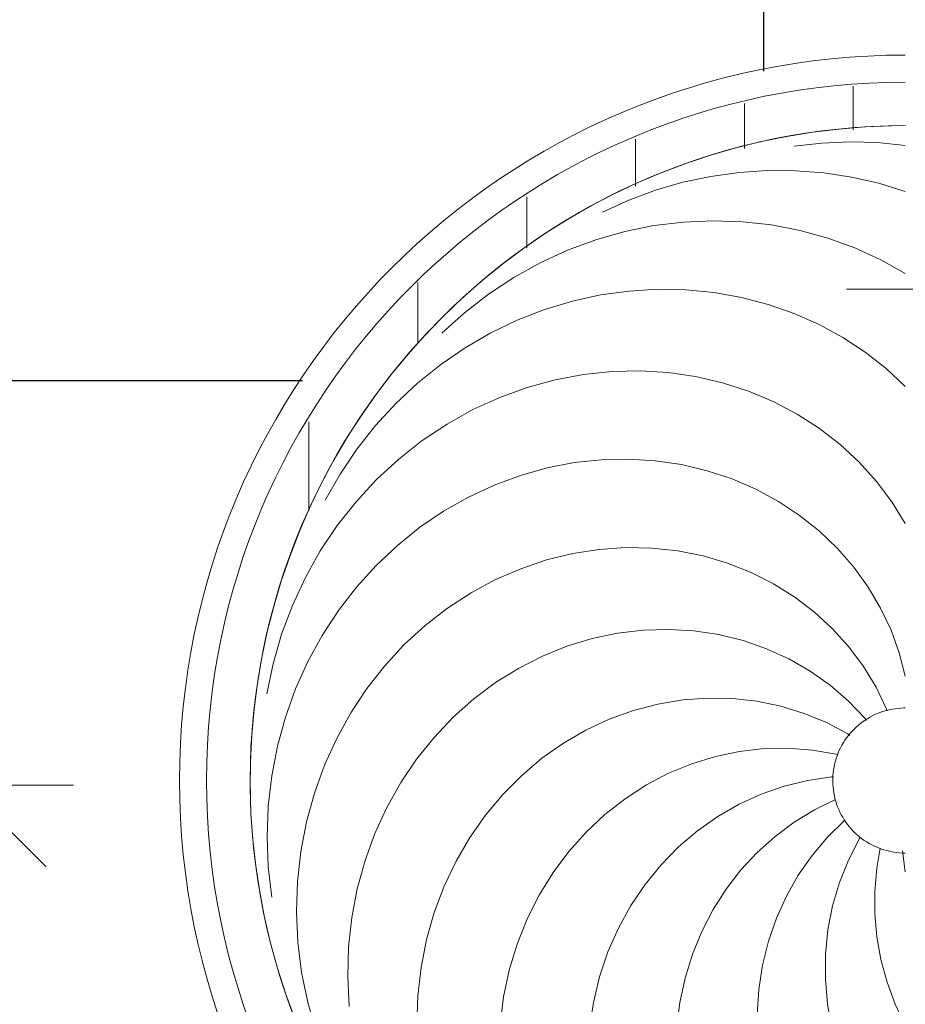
# Model space of a CAD drawing. Header units: metres. Extents: x -31 to 96, y -24 to 31.
# Tile 61 of 155: x -14.767 to -14.157, y 2.811 to 3.489. Entities that reach past the tile are written whole.
import ezdxf

# ---------------------------------------------------------------- set-up
doc = ezdxf.new("R2010")
doc.units = ezdxf.units.M
doc.linetypes.add('Oculta', pattern=[0.007144, 0.004763, -0.002381])
for name, color, linetype, lineweight in [('A-ANNO-DIMS', 211, 'Continuous', 9), ('A-ANNO-DIMS-75', 211, 'Continuous', 9), ('A-CLNG-PATT', 13, 'Continuous', 18), ('A-DETL-HDLN', 90, 'Oculta', 18), ('E-LITE-EQPM', 33, 'Continuous', 18)]:
    doc.layers.add(name, color=color, linetype=linetype, lineweight=lineweight)
doc.styles.add('Century Gothic_1', font='GOTHIC.TTF', dxfattribs={"height": 0.251495})
doc.dimstyles.new('_Cotas_detalhamento_3_5_mm_1', dxfattribs={"dimscale": 0.3048, "dimtxt": 0.2625, "dimasz": 0.369094, "dimexe": 0.246063, "dimexo": 0.738189, "dimgap": 0.369094, "dimtad": 1, "dimdec": 0, "dimlfac": 100, "dimzin": 0, "dimdsep": 46, "dimtxsty": 'Century Gothic_1', "dimblk1": 'OBLIQUE', "dimblk2": 'OBLIQUE', "dimsah": 1, "dimcen": 0.09, "dimdle": 0.246063, "dimazin": 0, "dimtfac": 1, "dimtdec": 4, "dimtix": 1, "dimtmove": 0, "dimatfit": 3, "dimfxl": 1, "dimtvp": 1, "dimtolj": 1, "dimtzin": 0, "dimarcsym": 2})
doc.dimstyles.new('_Cotas_detalhamento_3_5_mm_4', dxfattribs={"dimscale": 0.3048, "dimtxt": 0.2625, "dimasz": 0.369094, "dimexe": 0.246063, "dimexo": 0.738189, "dimgap": 0.369094, "dimtad": 1, "dimdec": 0, "dimlfac": 100, "dimzin": 0, "dimdsep": 46, "dimtxsty": 'Century Gothic_1', "dimblk1": 'OBLIQUE', "dimblk2": 'OBLIQUE', "dimsah": 1, "dimcen": 0.09, "dimdle": 0.246063, "dimazin": 0, "dimtfac": 1, "dimtdec": 4, "dimtix": 1, "dimtmove": 2, "dimatfit": 3, "dimfxl": 1, "dimtvp": 1, "dimtolj": 1, "dimtzin": 0, "dimarcsym": 2})
pattern_1 = [(0, (-2.962, -14.157), (0, 0.075), [])]

# ---------------------------------------------------------------- blocks, each defined once
blk = doc.blocks.new('FP_30-PLANTA DE TETO - LUMINOTÉCNICO')
at = {"layer": 'E-LITE-EQPM'}
for p, q in [((-0.05636, 0.43888), (-0.07725, 0.43646)), ((-0.03537, 0.43969), (-0.05636, 0.43888)), ((-0.01442, 0.4389), (-0.03537, 0.43969)), ((0.00637, 0.43651), (-0.01442, 0.4389)), ((0.02686, 0.43254), (0.00637, 0.43651)), ((0.08372, 0.43551), (0.06292, 0.43978)), ((0.10411, 0.42964), (0.08372, 0.43551)), ((0.04692, 0.42703), (0.02686, 0.43254)), ((0.12395, 0.42223), (0.10411, 0.42964)), ((0.06642, 0.42001), (0.04692, 0.42703)), ((0.14312, 0.41333), (0.12395, 0.42223)), ((-0.12899, 0.4159), (-0.14965, 0.41171)), ((-0.10813, 0.41846), (-0.12899, 0.4159)), ((-0.08719, 0.4194), (-0.10813, 0.41846)), ((-0.06633, 0.41872), (-0.08719, 0.4194)), ((-0.04567, 0.41642), (-0.06633, 0.41872)), ((-0.02535, 0.41253), (-0.04567, 0.41642)), ((0.08525, 0.41154), (0.06642, 0.42001)), ((-0.14965, 0.41171), (-0.16997, 0.40594)), ((-0.0055, 0.40709), (-0.02535, 0.41253)), ((0.10328, 0.40169), (0.08525, 0.41154)), ((0.16149, 0.403), (0.14312, 0.41333)), ((0.01375, 0.40014), (-0.0055, 0.40709)), ((0.1204, 0.39051), (0.10328, 0.40169)), ((0.17895, 0.39131), (0.16149, 0.403)), ((0.03228, 0.39174), (0.01375, 0.40014)), ((0.21448, 0.38932), (0.19646, 0.39956)), ((0.04997, 0.38196), (0.03228, 0.39174)), ((0.1365, 0.37811), (0.1204, 0.39051)), ((0.19539, 0.37834), (0.17895, 0.39131)), ((0.23165, 0.37778), (0.21448, 0.38932)), ((-0.13186, 0.38412), (-0.15242, 0.38311)), ((-0.1114, 0.38351), (-0.13186, 0.38412)), ((-0.09118, 0.3813), (-0.1114, 0.38351)), ((-0.07133, 0.37751), (-0.09118, 0.3813)), ((0.0667, 0.37087), (0.04997, 0.38196)), ((-0.05198, 0.37219), (-0.07133, 0.37751)), ((0.15149, 0.36455), (0.1365, 0.37811)), ((0.21069, 0.3642), (0.19539, 0.37834)), ((0.24788, 0.36499), (0.23165, 0.37778)), ((-0.03326, 0.36537), (-0.05198, 0.37219)), ((0.08236, 0.35856), (0.0667, 0.37087)), ((-0.01529, 0.35713), (-0.03326, 0.36537)), ((0.16527, 0.34995), (0.15149, 0.36455)), ((0.22478, 0.34896), (0.21069, 0.3642)), ((0.26306, 0.35104), (0.24788, 0.36499)), ((0.00181, 0.34752), (-0.01529, 0.35713)), ((0.09687, 0.34513), (0.08236, 0.35856)), ((0.01794, 0.33664), (0.00181, 0.34752)), ((0.17776, 0.33442), (0.16527, 0.34995)), ((0.23755, 0.33275), (0.22478, 0.34896)), ((0.27712, 0.33603), (0.26306, 0.35104)), ((0.11013, 0.33068), (0.09687, 0.34513)), ((-0.14525, 0.33583), (-0.16516, 0.33648)), ((-0.1256, 0.33359), (-0.14525, 0.33583)), ((-0.10636, 0.3298), (-0.1256, 0.33359)), ((0.03297, 0.32457), (0.01794, 0.33664)), ((0.18889, 0.31805), (0.17776, 0.33442)), ((0.24894, 0.31568), (0.23755, 0.33275)), ((0.28995, 0.32004), (0.27712, 0.33603)), ((-0.08765, 0.32448), (-0.10636, 0.3298)), ((0.12206, 0.31531), (0.11013, 0.33068)), ((-0.0696, 0.31769), (-0.08765, 0.32448)), ((0.04683, 0.3114), (0.03297, 0.32457)), ((0.3015, 0.30318), (0.28995, 0.32004)), ((0.32555, 0.30378), (0.31148, 0.31932)), ((-0.05233, 0.30949), (-0.0696, 0.31769)), ((0.13259, 0.29916), (0.12206, 0.31531)), ((0.1986, 0.30097), (0.18889, 0.31805)), ((0.25887, 0.29787), (0.24894, 0.31568)), ((-0.03596, 0.29997), (-0.05233, 0.30949)), ((0.05943, 0.29725), (0.04683, 0.3114)), ((-0.02059, 0.28919), (-0.03596, 0.29997)), ((0.14166, 0.28233), (0.13259, 0.29916)), ((0.20684, 0.2833), (0.1986, 0.30097)), ((0.31168, 0.28557), (0.3015, 0.30318)), ((0.33838, 0.28724), (0.32555, 0.30378)), ((0.07067, 0.28222), (0.05943, 0.29725)), ((0.2673, 0.27945), (0.25887, 0.29787)), ((-0.00632, 0.27725), (-0.02059, 0.28919)), ((0.32046, 0.26731), (0.31168, 0.28557)), ((0.3499, 0.26979), (0.33838, 0.28724)), ((-0.14597, 0.27679), (-0.16493, 0.2792)), ((0.08051, 0.26643), (0.07067, 0.28222)), ((0.14922, 0.26496), (0.14166, 0.28233)), ((0.21355, 0.26517), (0.20684, 0.2833)), ((0.27418, 0.26054), (0.2673, 0.27945)), ((-0.12744, 0.27284), (-0.14597, 0.27679)), ((-0.10948, 0.26738), (-0.12744, 0.27284)), ((0.00674, 0.26426), (-0.00632, 0.27725)), ((-0.09221, 0.26048), (-0.10948, 0.26738)), ((0.08888, 0.25002), (0.08051, 0.26643)), ((0.15522, 0.24717), (0.14922, 0.26496)), ((0.21871, 0.24671), (0.21355, 0.26517)), ((0.32777, 0.24853), (0.32046, 0.26731)), ((0.36004, 0.25155), (0.3499, 0.26979)), ((-0.07574, 0.2522), (-0.09221, 0.26048)), ((0.01852, 0.25031), (0.00674, 0.26426)), ((0.27947, 0.24128), (0.27418, 0.26054)), ((-0.0602, 0.24262), (-0.07574, 0.2522)), ((0.36872, 0.23265), (0.36004, 0.25155)), ((0.02894, 0.23552), (0.01852, 0.25031)), ((0.09573, 0.23309), (0.08888, 0.25002)), ((0.15965, 0.22911), (0.15522, 0.24717)), ((0.2223, 0.22805), (0.21871, 0.24671)), ((0.33358, 0.22934), (0.32777, 0.24853)), ((-0.04569, 0.23181), (-0.0602, 0.24262)), ((0.28314, 0.2218), (0.27947, 0.24128)), ((-0.03232, 0.21988), (-0.04569, 0.23181)), ((0.03794, 0.22002), (0.02894, 0.23552)), ((0.10102, 0.2158), (0.09573, 0.23309)), ((0.37591, 0.21319), (0.36872, 0.23265)), ((0.16249, 0.2109), (0.15965, 0.22911)), ((0.22431, 0.20933), (0.2223, 0.22805)), ((0.33786, 0.20988), (0.33358, 0.22934)), ((-0.14968, 0.21492), (-0.16784, 0.21772)), ((-0.02016, 0.20693), (-0.03232, 0.21988)), ((0.04546, 0.20392), (0.03794, 0.22002)), ((0.2852, 0.20225), (0.28314, 0.2218)), ((-0.13199, 0.21061), (-0.14968, 0.21492)), ((-0.11489, 0.20482), (-0.13199, 0.21061)), ((0.10474, 0.19826), (0.10102, 0.2158)), ((0.16373, 0.19269), (0.16249, 0.2109)), ((0.38156, 0.19331), (0.37591, 0.21319)), ((-0.09853, 0.19762), (-0.11489, 0.20482)), ((-0.0093, 0.19306), (-0.02016, 0.20693)), ((0.05146, 0.18736), (0.04546, 0.20392)), ((0.22473, 0.19067), (0.22431, 0.20933)), ((0.34061, 0.19026), (0.33786, 0.20988)), ((0.40321, 0.19056), (0.39506, 0.20852)), ((-0.083, 0.18908), (-0.09853, 0.19762)), ((0.10688, 0.18062), (0.10474, 0.19826)), ((0.28564, 0.18276), (0.2852, 0.20225)), ((0.00018, 0.17839), (-0.0093, 0.19306)), ((0.16337, 0.1746), (0.16373, 0.19269)), ((0.2236, 0.17221), (0.22473, 0.19067)), ((0.3418, 0.17063), (0.34061, 0.19026)), ((0.38565, 0.17314), (0.38156, 0.19331)), ((0.41005, 0.17207), (0.40321, 0.19056)), ((-0.06843, 0.17927), (-0.083, 0.18908)), ((0.0559, 0.17046), (0.05146, 0.18736)), ((-0.0549, 0.16828), (-0.06843, 0.17927)), ((0.00823, 0.16304), (0.00018, 0.17839)), ((0.10741, 0.16301), (0.10688, 0.18062)), ((0.28447, 0.16346), (0.28564, 0.18276)), ((0.05876, 0.15337), (0.0559, 0.17046)), ((0.16145, 0.15678), (0.16337, 0.1746)), ((0.22092, 0.15409), (0.2236, 0.17221)), ((0.34145, 0.15109), (0.3418, 0.17063)), ((0.38815, 0.1528), (0.38565, 0.17314)), ((0.41553, 0.15316), (0.41005, 0.17207)), ((-0.04254, 0.1562), (-0.0549, 0.16828)), ((0.01479, 0.14714), (0.00823, 0.16304)), ((0.10637, 0.14558), (0.10741, 0.16301)), ((0.28172, 0.1445), (0.28447, 0.16346)), ((-0.14985, 0.15529), (-0.16718, 0.15746)), ((-0.0314, 0.14314), (-0.04254, 0.1562)), ((0.15798, 0.13935), (0.16145, 0.15678)), ((-0.13293, 0.15165), (-0.14985, 0.15529)), ((-0.11653, 0.14659), (-0.13293, 0.15165)), ((0.06004, 0.13622), (0.05876, 0.15337)), ((0.21673, 0.13642), (0.22092, 0.15409)), ((0.33958, 0.13179), (0.34145, 0.15109)), ((0.38906, 0.13244), (0.38815, 0.1528)), ((0.41964, 0.13395), (0.41553, 0.15316)), ((-0.10077, 0.14016), (-0.11653, 0.14659)), ((-0.02159, 0.12921), (-0.0314, 0.14314)), ((0.01981, 0.13081), (0.01479, 0.14714)), ((0.10377, 0.12844), (0.10637, 0.14558)), ((0.27743, 0.12601), (0.28172, 0.1445)), ((-0.08576, 0.1324), (-0.10077, 0.14016)), ((0.05973, 0.11914), (0.06004, 0.13622)), ((0.15301, 0.12245), (0.15798, 0.13935)), ((0.21108, 0.11934), (0.21673, 0.13642)), ((-0.0716, 0.1234), (-0.08576, 0.1324)), ((-0.01316, 0.11453), (-0.02159, 0.12921)), ((0.02328, 0.1142), (0.01981, 0.13081)), ((0.3362, 0.11285), (0.33958, 0.13179)), ((0.38839, 0.11218), (0.38906, 0.13244)), ((0.42235, 0.11453), (0.41964, 0.13395)), ((-0.05841, 0.11323), (-0.0716, 0.1234)), ((0.09964, 0.11175), (0.10377, 0.12844)), ((0.14659, 0.10621), (0.15301, 0.12245)), ((0.27163, 0.10811), (0.27743, 0.12601)), ((0.05786, 0.10227), (0.05973, 0.11914)), ((0.20403, 0.10297), (0.21108, 0.11934)), ((-0.04627, 0.10197), (-0.05841, 0.11323)), ((-0.00618, 0.09921), (-0.01316, 0.11453)), ((0.02518, 0.09744), (0.02328, 0.1142)), ((0.09403, 0.09561), (0.09964, 0.11175)), ((0.33136, 0.09438), (0.3362, 0.11285)), ((0.38614, 0.09216), (0.38839, 0.11218)), ((0.42365, 0.09503), (0.42235, 0.11453)), ((-0.14084, 0.10097), (-0.158, 0.10204)), ((-0.03526, 0.08972), (-0.04627, 0.10197)), ((0.05444, 0.08575), (0.05786, 0.10227)), ((0.13878, 0.09074), (0.14659, 0.10621)), ((0.19564, 0.08741), (0.20403, 0.10297)), ((0.2644, 0.09093), (0.27163, 0.10811)), ((-0.12399, 0.09839), (-0.14084, 0.10097)), ((-0.10755, 0.09432), (-0.12399, 0.09839)), ((-0.00068, 0.08339), (-0.00618, 0.09921)), ((0.02549, 0.08065), (0.02518, 0.09744)), ((0.087, 0.08017), (0.09403, 0.09561)), ((0.42354, 0.07555), (0.42365, 0.09503)), ((-0.09167, 0.08882), (-0.10755, 0.09432)), ((-0.07645, 0.08193), (-0.09167, 0.08882)), ((-0.02547, 0.07657), (-0.03526, 0.08972)), ((0.12965, 0.07616), (0.13878, 0.09074)), ((0.25579, 0.07459), (0.2644, 0.09093)), ((0.32509, 0.07652), (0.33136, 0.09438)), ((0.38236, 0.0725), (0.38614, 0.09216)), ((-0.06201, 0.07372), (-0.07645, 0.08193)), ((0.00328, 0.06719), (-0.00068, 0.08339)), ((0.0495, 0.06971), (0.05444, 0.08575)), ((0.18599, 0.07279), (0.19564, 0.08741)), ((-0.01698, 0.06264), (-0.02547, 0.07657)), ((0.02422, 0.06399), (0.02549, 0.08065)), ((0.0786, 0.06554), (0.087, 0.08017)), ((0.1193, 0.06257), (0.12965, 0.07616)), ((0.31747, 0.05937), (0.32509, 0.07652)), ((0.42202, 0.05619), (0.42354, 0.07555)), ((0.44259, 0.05747), (0.44044, 0.07659)), ((-0.04845, 0.06425), (-0.06201, 0.07372)), ((0.04311, 0.05426), (0.0495, 0.06971)), ((0.17516, 0.05921), (0.18599, 0.07279)), ((0.24589, 0.05921), (0.25579, 0.07459)), ((0.37706, 0.05333), (0.38236, 0.0725)), ((-0.03589, 0.05361), (-0.04845, 0.06425)), ((-0.00983, 0.04804), (-0.01698, 0.06264)), ((0.00568, 0.05075), (0.00328, 0.06719)), ((0.0214, 0.04757), (0.02422, 0.06399)), ((0.06891, 0.05182), (0.0786, 0.06554)), ((0.1078, 0.05009), (0.1193, 0.06257)), ((-0.13378, 0.05504), (-0.15092, 0.05353)), ((-0.11669, 0.05496), (-0.13378, 0.05504)), ((-0.09979, 0.05331), (-0.11669, 0.05496)), ((0.16324, 0.04676), (0.17516, 0.05921)), ((0.23478, 0.04488), (0.24589, 0.05921)), ((0.30855, 0.04304), (0.31747, 0.05937)), ((0.41911, 0.03708), (0.42202, 0.05619)), ((0.4434, 0.03826), (0.44259, 0.05747)), ((-0.15092, 0.05353), (-0.16798, 0.05044)), ((-0.08322, 0.0501), (-0.09979, 0.05331)), ((-0.0671, 0.04538), (-0.08322, 0.0501)), ((-0.02442, 0.04189), (-0.03589, 0.05361)), ((0.00575, 0.04952), (0.00568, 0.05075)), ((0.02107, 0.04639), (0.0214, 0.04757)), ((0.03531, 0.03955), (0.04311, 0.05426)), ((0.05803, 0.03914), (0.06891, 0.05182)), ((0.09526, 0.0388), (0.1078, 0.05009)), ((0.37031, 0.03478), (0.37706, 0.05333)), ((-0.05157, 0.03919), (-0.0671, 0.04538)), ((0.15035, 0.03552), (0.16324, 0.04676)), ((0.22256, 0.03171), (0.23478, 0.04488)), ((0.2984, 0.02764), (0.30855, 0.04304)), ((-0.03675, 0.03158), (-0.05157, 0.03919)), ((0.03436, 0.03811), (0.03531, 0.03955)), ((0.04603, 0.02759), (0.05803, 0.03914)), ((0.08179, 0.02879), (0.09526, 0.0388)), ((0.13658, 0.02558), (0.15035, 0.03552)), ((0.36215, 0.01697), (0.37031, 0.03478)), ((0.41483, 0.01831), (0.41911, 0.03708)), ((0.44286, 0.01907), (0.4434, 0.03826)), ((-0.03579, 0.03096), (-0.03675, 0.03158)), ((0.04473, 0.02655), (0.04603, 0.02759)), ((0.06749, 0.02013), (0.08179, 0.02879)), ((0.20934, 0.01979), (0.22256, 0.03171)), ((0.28711, 0.01326), (0.2984, 0.02764)), ((-0.08872, 0.02105), (-0.10454, 0.01961)), ((-0.07292, 0.02108), (-0.08872, 0.02105)), ((-0.05724, 0.0197), (-0.07292, 0.02108)), ((0.12204, 0.017), (0.13658, 0.02558)), ((-0.12024, 0.01677), (-0.13573, 0.01254)), ((-0.10454, 0.01961), (-0.12024, 0.01677)), ((-0.04333, 0.01722), (-0.05724, 0.0197)), ((0.0525, 0.01288), (0.06749, 0.02013)), ((0.10687, 0.00985), (0.12204, 0.017)), ((0.19522, 0.0092), (0.20934, 0.01979)), ((0.35267, 0), (0.36215, 0.01697)), ((0.40922, 0), (0.41483, 0.01831)), ((0.44098, 0), (0.44286, 0.01907)), ((-0.15088, 0.00694), (-0.16559, 0)), ((-0.13573, 0.01254), (-0.15088, 0.00694)), ((0.05115, 0.01238), (0.0525, 0.01288)), ((0.09118, 0.00417), (0.10687, 0.00985)), ((0.18033, 0), (0.19522, 0.0092)), ((0.27478, 0), (0.28711, 0.01326)), ((-0.04523, 0.00201), (-0.05977, 0)), ((0.0751, 0), (0.09118, 0.00417))]:
    blk.add_line(p, q, dxfattribs=at)
at = {"layer": 'E-LITE-EQPM', "flags": 128}
blk.add_lwpolyline([(-0.16032, 0.42068), (-0.14337, 0.42688), (-0.12618, 0.4324), (-0.10878, 0.43723), (-0.09121, 0.44136), (-0.07349, 0.44478), (-0.05564, 0.44749), (-0.0377, 0.44949), (-0.01969, 0.45077), (-0.00164, 0.45132), (0.01641, 0.45116), (0.03444, 0.45027), (0.05242, 0.44866), (0.07032, 0.44634), (0.08812, 0.4433), (0.10578, 0.43955), (0.12327, 0.43509), (0.14058, 0.42995), (0.15766, 0.42411), (0.17449, 0.41759), (0.19106, 0.41041), (0.20732, 0.40257), (0.22325, 0.39409), (0.23884, 0.38497), (0.25404, 0.37524), (0.26885, 0.36491), (0.28323, 0.354), (0.29716, 0.34252), (0.31062, 0.33049), (0.32359, 0.31794), (0.33605, 0.30487), (0.34798, 0.29132), (0.35935, 0.2773), (0.37015, 0.26283), (0.38037, 0.24795), (0.38999, 0.23267), (0.39898, 0.21702), (0.40734, 0.20102), (0.41506, 0.1847), (0.42211, 0.16808), (0.4285, 0.1512), (0.43421, 0.13407), (0.43922, 0.11673), (0.44354, 0.0992), (0.44716, 0.08151), (0.45006, 0.06369), (0.45225, 0.04577), (0.45372, 0.02778), (0.45447, 0.00975), (0.45458, 0)], dxfattribs=at)
blk = doc.blocks.new('PENDENTE-BACIA-SALAS_0002 - 600 diameter-V28-PLANTA DE TETO - LUMINOTÉCNICO')
at = {"layer": 'E-LITE-EQPM'}
h = blk.add_hatch(dxfattribs=at)
h.set_pattern_fill('FP_11', color=256, style=0, pattern_type=2)
h.set_pattern_definition(pattern_1)
h.paths.add_polyline_path([(-0.47812, 0), (-0.44812, 0), (-0.44196, 0.07429), (-0.4227, 0.14875), (-0.3917, 0.21791), (-0.35295, 0.27722), (-0.30246, 0.33207), (-0.24364, 0.37785), (-0.17808, 0.41333), (-0.10649, 0.43772), (-0.02953, 0.44981), (0.04506, 0.44905), (0.11403, 0.43754), (0.18863, 0.41112), (0.25009, 0.37785), (0.30892, 0.33207), (0.35993, 0.27643), (0.40018, 0.21482), (0.43023, 0.14613), (0.44879, 0.06981), (0.45458, 0), (0.48458, 0), (0.47865, 0.0753), (0.45899, 0.15364), (0.42935, 0.22305), (0.38921, 0.28696), (0.33956, 0.34381), (0.28164, 0.39219), (0.21686, 0.43091), (0.14682, 0.45903), (0.07832, 0.47544), (0.00323, 0.48135), (-0.07499, 0.47472), (-0.14552, 0.45779), (-0.2153, 0.42889), (-0.28362, 0.38608), (-0.33795, 0.33941), (-0.38668, 0.28214), (-0.42719, 0.21482), (-0.45488, 0.14742), (-0.47263, 0.06981), (-0.47434, 0.04802)], flags=0)
h = blk.add_hatch(dxfattribs=at)
h.set_pattern_fill('FP_11', color=256, style=0, pattern_type=2)
h.set_pattern_definition(pattern_1)
h.paths.add_polyline_path([(-0.47812, 0), (-0.47219, -0.0753), (-0.45253, -0.15364), (-0.42289, -0.22305), (-0.38275, -0.28696), (-0.33311, -0.34381), (-0.27518, -0.39219), (-0.2104, -0.43091), (-0.14036, -0.45903), (-0.07186, -0.47544), (0.00323, -0.48135), (0.08145, -0.47472), (0.15197, -0.45779), (0.22176, -0.42889), (0.29008, -0.38608), (0.34441, -0.33941), (0.39314, -0.28214), (0.43365, -0.21482), (0.46134, -0.14742), (0.47908, -0.06981), (0.48458, 0), (0.45458, 0), (0.44842, -0.07429), (0.42916, -0.14875), (0.39816, -0.21791), (0.35941, -0.27722), (0.30892, -0.33207), (0.25009, -0.37785), (0.18453, -0.41333), (0.11295, -0.43772), (0.03534, -0.44981), (-0.03912, -0.44896), (-0.10757, -0.43754), (-0.18217, -0.41112), (-0.24364, -0.37785), (-0.30246, -0.33207), (-0.35532, -0.2736), (-0.39372, -0.21482), (-0.42377, -0.14613), (-0.44234, -0.06981), (-0.44812, 0), (-0.47219, 0)], flags=0)
at = {"layer": 'E-LITE-EQPM', "flags": 128}
blk.add_lwpolyline([(-0.04677, 0), (-0.04673, 0.002), (-0.04661, 0.004), (-0.04641, 0.00599), (-0.04613, 0.00797), (-0.04577, 0.00993), (-0.04534, 0.01189), (-0.04482, 0.01382), (-0.04423, 0.01573), (-0.04357, 0.01761), (-0.04282, 0.01947), (-0.04201, 0.0213), (-0.04112, 0.02309), (-0.04016, 0.02484), (-0.03913, 0.02656), (-0.03804, 0.02823), (-0.03688, 0.02986), (-0.03565, 0.03144), (-0.03436, 0.03297), (-0.03301, 0.03445), (-0.03161, 0.03587), (-0.03014, 0.03723), (-0.02863, 0.03854), (-0.02706, 0.03978), (-0.02545, 0.04096), (-0.02379, 0.04207), (-0.02208, 0.04312), (-0.02034, 0.0441), (-0.01855, 0.04501), (-0.01674, 0.04584), (-0.01489, 0.0466), (-0.01301, 0.04729), (-0.01111, 0.0479), (-0.00918, 0.04844), (-0.00723, 0.04889), (-0.00527, 0.04927), (-0.00329, 0.04957), (-0.0013, 0.04979), (0.00069, 0.04994), (0.00269, 0.05), (0.00469, 0.04998), (0.00669, 0.04988), (0.00868, 0.0497), (0.01066, 0.04944), (0.01263, 0.04911), (0.01459, 0.04869), (0.01653, 0.0482), (0.01844, 0.04763), (0.02034, 0.04698), (0.0222, 0.04626), (0.02404, 0.04546), (0.02584, 0.0446), (0.0276, 0.04366), (0.02933, 0.04265), (0.03101, 0.04157), (0.03265, 0.04042), (0.03425, 0.03922), (0.03579, 0.03794), (0.03728, 0.03661), (0.03872, 0.03522), (0.0401, 0.03377), (0.04142, 0.03227), (0.04268, 0.03072), (0.04388, 0.02912), (0.04501, 0.02747), (0.04607, 0.02578), (0.04707, 0.02404), (0.048, 0.02227), (0.04885, 0.02046), (0.04963, 0.01862), (0.05034, 0.01675), (0.05097, 0.01485), (0.05153, 0.01293), (0.05201, 0.01099), (0.05241, 0.00903), (0.05273, 0.00706), (0.05297, 0.00507), (0.05313, 0.00308), (0.05322, 0.00108), (0.05323, 0)], dxfattribs=at)
at = {"layer": 'E-LITE-EQPM'}
for radius in [0.5, 0.48135, 0.45135]:
    blk.add_arc((0.00323, 0), radius, 0, 180, dxfattribs=at)
blk.add_blockref('FP_30-PLANTA DE TETO - LUMINOTÉCNICO', (0, 0), dxfattribs=at)
blk = doc.blocks.new('DIMBLOCK37-PLANTA DE TETO - LUMINOTÉCNICO')
at = {"layer": 'A-ANNO-DIMS-75'}
for p, q in [((-14.80526, 1.60882), (-14.80526, 3.03652)), ((-14.88213, 2.96152), (-14.73026, 2.96152)), ((-14.80526, 2.96152), (-14.88213, 2.96152)), ((-14.88213, 1.60882), (-14.73026, 1.60882)), ((-14.80526, 1.60882), (-14.88213, 1.60882))]:
    blk.add_line(p, q, dxfattribs=at)
at = {"layer": 'A-ANNO-DIMS-75', "lineweight": 18}
for p, q in [((-14.80526, 2.96152), (-14.86151, 3.01777)), ((-14.80526, 2.96152), (-14.74901, 2.90527)), ((-14.80526, 1.60882), (-14.86151, 1.66507)), ((-14.80526, 1.60882), (-14.74901, 1.55257))]:
    blk.add_line(p, q, dxfattribs=at)
at = {"layer": 'A-ANNO-DIMS-75', "color": 0, "insert": (-15.24008, 1.99142), "char_height": 0.251495, "width": 0.705, "attachment_point": 1, "rotation": 90, "line_spacing_factor": 0.984117, "style": 'Century Gothic_1'}
blk.add_mtext('135', dxfattribs=at)
blk = doc.blocks.new('_Oblique')
at = {"color": 0, "linetype": 'ByBlock', "lineweight": -2}
blk.add_line((-0.5, -0.5), (0.5, 0.5), dxfattribs=at)
blk = doc.blocks.new('DIMBLOCK61-PLANTA DE TETO - LUMINOTÉCNICO')
at = {"layer": 'A-ANNO-DIMS-75'}
for p, q in [((-14.80526, 2.88652), (-14.80526, 5.90034)), ((-14.88213, 5.82534), (-14.73026, 5.82534)), ((-14.80526, 5.82534), (-14.88213, 5.82534)), ((-14.88213, 2.96152), (-14.73026, 2.96152)), ((-14.80526, 2.96152), (-14.88213, 2.96152))]:
    blk.add_line(p, q, dxfattribs=at)
at = {"layer": 'A-ANNO-DIMS-75', "lineweight": 18}
for p, q in [((-14.80526, 5.82534), (-14.86151, 5.88159)), ((-14.80526, 5.82534), (-14.74901, 5.76909)), ((-14.80526, 2.96152), (-14.86151, 3.01777)), ((-14.80526, 2.96152), (-14.74901, 2.90527))]:
    blk.add_line(p, q, dxfattribs=at)
at = {"layer": 'A-ANNO-DIMS-75', "color": 0, "insert": (-15.24008, 4.33529), "char_height": 0.251495, "width": 0.705, "attachment_point": 1, "rotation": 90, "line_spacing_factor": 0.984117, "style": 'Century Gothic_1'}
blk.add_mtext('286', dxfattribs=at)

msp = doc.modelspace()

# ---------------------------------------------------------------- hatches: boundary and pattern name
at = {"layer": 'A-CLNG-PATT', "lineweight": 25}
h = msp.add_hatch(dxfattribs=at)
h.set_pattern_fill('FP_9', color=256, style=0, pattern_type=2)
h.set_pattern_definition([(180, (5.745, 0.74), (8e-17, 0.625), []), (90, (5.745, 0.74), (0.625, -4e-17), [])])
h.paths.add_polyline_path([(-15.5046, -0.50073), (-11.1296, -0.50073), (-11.1296, 3.86541), (-7.99889, 3.86541), (-7.99889, 4.46001), (-7.38929, 4.46001), (-7.38929, 3.86541), (-7.3796, 3.86541), (-7.3796, 28.24041), (-17.3796, 28.24041), (-17.3796, 3.86541), (-15.5046, 3.86541), (-15.5046, 0.1802)], flags=0)
h.paths.add_polyline_path([(-14.15713, -0.23794), (-14.23535, -0.23179), (-14.31472, -0.2122), (-14.38413, -0.18345), (-14.45102, -0.14245), (-14.51393, -0.0877), (-14.56164, -0.03184), (-14.60263, 0.03506), (-14.63266, 0.10755), (-14.65122, 0.18697), (-14.65713, 0.26205), (-14.65098, 0.34027), (-14.63056, 0.42163), (-14.60263, 0.48905), (-14.55902, 0.55902), (-14.51068, 0.61561), (-14.45102, 0.66656), (-14.38413, 0.70756), (-14.30859, 0.73831), (-14.23142, 0.75621), (-14.15713, 0.76205), (-14.07892, 0.7559), (-13.99955, 0.73631), (-13.93014, 0.70756), (-13.86324, 0.66656), (-13.80358, 0.61561), (-13.75262, 0.55595), (-13.70971, 0.4844), (-13.68161, 0.41656), (-13.66304, 0.33714), (-13.65739, 0.25881), (-13.66416, 0.1802), (-13.68161, 0.10755), (-13.71163, 0.03506), (-13.75525, -0.03491), (-13.80358, -0.0915), (-13.86736, -0.14498), (-13.93014, -0.18345), (-14.00262, -0.21347), (-14.08284, -0.2321), (-14.10911, -0.23416)], flags=0)
h.paths.add_polyline_path([(-13.20526, 0.3784), (-13.33549, 0.3784), (-13.33549, 0.5384), (-13.17549, 0.5384), (-13.17549, 0.3784), (-13.18987, 0.3784)], flags=0)
h.paths.add_polyline_path([(-15.127, 0.3784), (-15.13878, 0.3784), (-15.13878, 0.5384), (-14.97878, 0.5384), (-14.97878, 0.3784), (-15.11719, 0.3784)], flags=0)
h.paths.add_polyline_path([(-14.15713, 1.11206), (-14.23535, 1.11821), (-14.31511, 1.13797), (-14.38413, 1.16655), (-14.45102, 1.20755), (-14.51068, 1.2585), (-14.56164, 1.31816), (-14.60263, 1.38506), (-14.63266, 1.45755), (-14.65122, 1.53697), (-14.65713, 1.61205), (-14.65098, 1.69027), (-14.63266, 1.76656), (-14.60263, 1.83905), (-14.55902, 1.90902), (-14.51068, 1.96561), (-14.45102, 2.01656), (-14.38413, 2.05756), (-14.30859, 2.08831), (-14.23142, 2.10621), (-14.15713, 2.11205), (-14.07892, 2.1059), (-13.99955, 2.08631), (-13.93014, 2.05756), (-13.86324, 2.01656), (-13.80358, 1.96561), (-13.75262, 1.90595), (-13.71163, 1.83905), (-13.68161, 1.76656), (-13.66304, 1.68714), (-13.65713, 1.61205), (-13.66404, 1.53071), (-13.68161, 1.45755), (-13.71163, 1.38506), (-13.75525, 1.31509), (-13.80358, 1.2585), (-13.86736, 1.20502), (-13.93014, 1.16655), (-14.00262, 1.13653), (-14.08284, 1.1179), (-14.10911, 1.11584)], flags=0)
h.paths.add_polyline_path([(-14.98098, 1.6234), (-15.13878, 1.6234), (-15.13878, 1.7834), (-14.97878, 1.7834), (-14.97878, 1.6234)], flags=0)
h.paths.add_polyline_path([(-13.30014, 1.6234), (-13.33549, 1.6234), (-13.33549, 1.7834), (-13.17549, 1.7834), (-13.17549, 1.6234), (-13.29226, 1.6234)], flags=0)
h.paths.add_polyline_path([(-14.15713, 2.46475), (-14.23535, 2.47091), (-14.31472, 2.4905), (-14.38413, 2.51925), (-14.45102, 2.56025), (-14.51068, 2.6112), (-14.56164, 2.67086), (-14.60263, 2.73776), (-14.63266, 2.81025), (-14.65122, 2.88967), (-14.65713, 2.96475), (-14.65098, 3.04297), (-14.63266, 3.11926), (-14.60263, 3.19175), (-14.55902, 3.26172), (-14.51068, 3.31831), (-14.45102, 3.36926), (-14.38413, 3.41026), (-14.30859, 3.44101), (-14.23142, 3.45891), (-14.15713, 3.46475), (-14.07892, 3.4586), (-13.99955, 3.43901), (-13.93014, 3.41026), (-13.86324, 3.36926), (-13.80358, 3.31831), (-13.75262, 3.25865), (-13.71163, 3.19175), (-13.68161, 3.11926), (-13.66304, 3.03984), (-13.65713, 2.96475), (-13.66404, 2.88341), (-13.68161, 2.81025), (-13.71163, 2.73776), (-13.75525, 2.66779), (-13.80358, 2.6112), (-13.86736, 2.55772), (-13.93014, 2.51925), (-14.00262, 2.48923), (-14.08284, 2.4706), (-14.10911, 2.46853)], flags=0)
h.paths.add_polyline_path([(-14.98878, 2.8684), (-15.13878, 2.8684), (-15.13814, 3.0284), (-14.97878, 3.0284), (-14.97878, 2.8684), (-14.98098, 2.8684)], flags=0)
h.paths.add_polyline_path([(-13.29186, 2.8684), (-13.33549, 2.8684), (-13.33549, 3.0284), (-13.17549, 3.0284), (-13.17549, 2.8684), (-13.28149, 2.8684)], flags=0)
h.paths.add_polyline_path([(-16.7546, 3.86581), (-17.3642, 3.86581), (-17.3642, 4.47541), (-16.7546, 4.47541)], flags=0)
h.paths.add_polyline_path([(-14.2496, 3.86612), (-14.2496, 4.47572), (-13.64, 4.47572), (-13.64, 3.86612), (-13.66404, 3.86612)], flags=0)
h.paths.add_polyline_path([(-11.1296, 3.88612), (-11.1296, 4.49572), (-10.52, 4.49572), (-10.52, 3.88612), (-11.10959, 3.88612)], flags=0)
h.paths.add_polyline_path([(-11.2894, 4.76009), (-11.43655, 4.76009), (-11.43655, 4.94009), (-11.3794, 4.94009), (-11.3794, 5.0374), (-11.2894, 5.0374), (-11.2894, 4.94009), (-11.23655, 4.94009), (-11.23655, 4.76009), (-11.2833, 4.76009)], flags=0)
h.paths.add_polyline_path([(-11.3794, 4.80955), (-11.2833, 4.80955), (-11.2833, 4.89955), (-11.3833, 4.89955), (-11.3833, 4.80955)], flags=0)
h.paths.add_polyline_path([(-11.2833, 5.04041), (-11.58727, 5.04041), (-11.58727, 5.52041), (-11.54789, 5.52041), (-11.54789, 5.52475), (-11.06789, 5.52475), (-11.06789, 5.04475), (-11.07727, 5.04475), (-11.07727, 5.04041), (-11.23655, 5.04041)], flags=0)
h.paths.add_polyline_path([(-14.15713, 5.32857), (-14.23535, 5.33472), (-14.31472, 5.35431), (-14.38413, 5.38306), (-14.45102, 5.42406), (-14.51068, 5.47501), (-14.56164, 5.53467), (-14.60263, 5.60157), (-14.63266, 5.67406), (-14.65122, 5.75348), (-14.65713, 5.82857), (-14.65098, 5.90678), (-14.63266, 5.98307), (-14.60263, 6.05556), (-14.55902, 6.12553), (-14.51068, 6.18212), (-14.4469, 6.2356), (-14.38413, 6.27407), (-14.31164, 6.30409), (-14.23142, 6.32272), (-14.15713, 6.32856), (-14.07892, 6.32241), (-13.99915, 6.30265), (-13.93014, 6.27407), (-13.86324, 6.23307), (-13.80358, 6.18212), (-13.75262, 6.12246), (-13.71163, 6.05556), (-13.68161, 5.98307), (-13.66304, 5.90365), (-13.65713, 5.82857), (-13.66404, 5.74722), (-13.68161, 5.67406), (-13.71163, 5.60157), (-13.75525, 5.5316), (-13.80358, 5.47501), (-13.86324, 5.42406), (-13.93014, 5.38306), (-14.00262, 5.35304), (-14.08204, 5.33448), (-14.10302, 5.33283)], flags=0)
h.paths.add_polyline_path([(-14.98098, 5.3584), (-15.13878, 5.3584), (-15.13878, 5.5184), (-14.97878, 5.5184), (-14.97878, 5.3584)], flags=0)
h.paths.add_polyline_path([(-13.20526, 5.3584), (-13.33549, 5.3584), (-13.33549, 5.5184), (-13.17549, 5.5184), (-13.17549, 5.3584), (-13.2048, 5.3584)], flags=0)
h.paths.add_polyline_path([(-11.30293, 5.53541), (-11.39293, 5.53541), (-11.39293, 5.63272), (-11.45008, 5.63272), (-11.45008, 5.81272), (-11.25008, 5.81272), (-11.25008, 5.63272), (-11.30293, 5.63272), (-11.30293, 5.57236)], flags=0)
h.paths.add_polyline_path([(-11.30293, 5.67326), (-11.29683, 5.67326), (-11.29683, 5.76326), (-11.39683, 5.76326), (-11.39683, 5.67326), (-11.39293, 5.67326)], flags=0)
h.paths.add_polyline_path([(-15.0247, 6.60935), (-15.14157, 6.60935), (-15.14157, 6.76935), (-14.98157, 6.76935), (-14.98157, 6.60935), (-15.02201, 6.60935)], flags=0)
h.paths.add_polyline_path([(-13.29842, 6.60935), (-13.34157, 6.60935), (-13.34157, 6.76935), (-13.18157, 6.76935), (-13.18157, 6.60935), (-13.29834, 6.60935)], flags=0)
h.paths.add_polyline_path([(-14.15713, 6.68127), (-14.23535, 6.68742), (-14.31472, 6.70701), (-14.38413, 6.73576), (-14.45102, 6.77676), (-14.51068, 6.82771), (-14.56164, 6.88737), (-14.60263, 6.95427), (-14.63266, 7.02676), (-14.65122, 7.10618), (-14.65713, 7.18127), (-14.65098, 7.25948), (-14.63266, 7.33577), (-14.60263, 7.40826), (-14.55902, 7.47823), (-14.51068, 7.53482), (-14.4469, 7.5883), (-14.38413, 7.62677), (-14.31164, 7.65679), (-14.2496, 7.67169), (-14.2496, 8.03814), (-14.31472, 8.05431), (-14.38413, 8.08306), (-14.45102, 8.12406), (-14.51068, 8.17501), (-14.56164, 8.23467), (-14.60263, 8.30157), (-14.63266, 8.37406), (-14.65122, 8.45348), (-14.65713, 8.52857), (-14.65098, 8.60678), (-14.63176, 8.68525), (-14.60263, 8.75556), (-14.55902, 8.82553), (-14.51068, 8.88212), (-14.4469, 8.9356), (-14.38413, 8.97407), (-14.31164, 9.00409), (-14.23142, 9.02272), (-14.15713, 9.02856), (-14.07892, 9.02241), (-13.99915, 9.00265), (-13.93014, 8.97407), (-13.86324, 8.93307), (-13.80358, 8.88212), (-13.75262, 8.82246), (-13.71163, 8.75556), (-13.68161, 8.68307), (-13.66304, 8.60365), (-13.65713, 8.52857), (-13.66404, 8.44722), (-13.68161, 8.37406), (-13.71163, 8.30157), (-13.75198, 8.23572), (-13.64, 8.23572), (-13.64, 7.62612), (-13.92908, 7.62612), (-13.86324, 7.58577), (-13.80358, 7.53482), (-13.75262, 7.47516), (-13.71163, 7.40826), (-13.68161, 7.33577), (-13.66304, 7.25635), (-13.65713, 7.18127), (-13.66404, 7.09992), (-13.68161, 7.02676), (-13.71163, 6.95427), (-13.75525, 6.8843), (-13.80358, 6.82771), (-13.86736, 6.77423), (-13.93014, 6.73576), (-14.00262, 6.70574), (-14.08204, 6.68718), (-14.14186, 6.68247)], flags=0)
h.paths.add_polyline_path([(-7.38929, 7.61541), (-7.99889, 7.61541), (-7.99889, 8.22501), (-7.38929, 8.22501), (-7.38929, 7.62612)], flags=0)
h.paths.add_polyline_path([(-11.1296, 7.62612), (-11.1296, 8.23572), (-10.52, 8.23572), (-10.52, 7.62612)], flags=0)
h.paths.add_polyline_path([(-16.7546, 7.63081), (-17.3642, 7.63081), (-17.3642, 8.24041), (-16.7546, 8.24041), (-16.7546, 7.90258)], flags=0)
h.paths.add_polyline_path([(-13.24779, 7.85935), (-13.34157, 7.85935), (-13.34157, 8.01935), (-13.18157, 8.01935), (-13.18157, 7.85935), (-13.23557, 7.85935)], flags=0)
h.paths.add_polyline_path([(-15.04811, 7.85935), (-15.14157, 7.85935), (-15.14157, 8.01935), (-14.98157, 8.01935), (-14.98157, 7.85935), (-15.04779, 7.85935)], flags=0)
h.paths.add_polyline_path([(-15.01157, 9.10435), (-15.14157, 9.10435), (-15.14157, 9.26435), (-14.98157, 9.26435), (-14.98157, 9.10435), (-15.00957, 9.10435)], flags=0)
h.paths.add_polyline_path([(-13.23525, 9.10435), (-13.34157, 9.10435), (-13.34157, 9.26435), (-13.18157, 9.26435), (-13.18157, 9.10435), (-13.22506, 9.10435)], flags=0)
h.paths.add_polyline_path([(-10.51429, 11.35541), (-11.12389, 11.35541), (-11.12389, 11.96501), (-10.51429, 11.96501), (-10.51429, 11.36541)], flags=0)
h.paths.add_polyline_path([(-7.99889, 11.36541), (-7.99889, 11.97501), (-7.38929, 11.97501), (-7.38929, 11.36541)], flags=0)
h.paths.add_polyline_path([(-14.24196, 11.36734), (-14.24196, 11.97694), (-13.63236, 11.97694), (-13.63236, 11.36734), (-13.66404, 11.36734)], flags=0)
h.paths.add_polyline_path([(-17.17587, 11.38081), (-17.3642, 11.38081), (-17.3642, 11.99041), (-16.7546, 11.99041), (-16.7546, 11.38081)], flags=0)
h.paths.add_polyline_path([(-11.12389, 14.48041), (-11.12389, 15.09001), (-10.51429, 15.09001), (-10.51429, 14.48041)], flags=0)
h.paths.add_polyline_path([(-7.99889, 14.49041), (-7.99889, 15.10001), (-7.38929, 15.10001), (-7.38929, 14.49041)], flags=0)
h.paths.add_polyline_path([(-13.635, 14.49234), (-14.24196, 14.49234), (-14.24196, 15.10194), (-13.63236, 15.10194), (-13.63236, 14.49234)], flags=0)
h.paths.add_polyline_path([(-16.7546, 14.50581), (-17.3642, 14.50581), (-17.3642, 15.11541), (-16.7546, 15.11541), (-16.7546, 15.10194)], flags=0)
h.paths.add_polyline_path([(-11.12389, 17.60541), (-11.12389, 18.21501), (-10.51429, 18.21501), (-10.51429, 17.60541)], flags=0)
h.paths.add_polyline_path([(-7.38929, 17.61541), (-7.99889, 17.61541), (-7.99889, 18.22501), (-7.38929, 18.22501)], flags=0)
h.paths.add_polyline_path([(-13.635, 17.62498), (-14.2446, 17.62498), (-14.2446, 18.23458), (-13.635, 18.23458), (-13.635, 18.21501)], flags=0)
h.paths.add_polyline_path([(-17.3642, 17.63081), (-17.3642, 18.24041), (-16.7546, 18.24041), (-16.7546, 17.63081), (-17.17587, 17.63081)], flags=0)
h.paths.add_polyline_path([(-10.51429, 20.73041), (-11.12389, 20.73041), (-11.12389, 21.34001), (-10.51429, 21.34001), (-10.51429, 20.74041)], flags=0)
h.paths.add_polyline_path([(-7.38929, 20.74041), (-7.99889, 20.74041), (-7.99889, 21.35001), (-7.38929, 21.35001), (-7.38929, 20.74283)], flags=0)
h.paths.add_polyline_path([(-13.635, 20.74234), (-14.24196, 20.74234), (-14.24196, 21.35194), (-13.63236, 21.35194), (-13.63236, 20.74234)], flags=0)
h.paths.add_polyline_path([(-16.7546, 20.75581), (-17.3642, 20.75581), (-17.3642, 21.36541), (-16.7546, 21.36541), (-16.7546, 21.35194)], flags=0)
h.paths.add_polyline_path([(-11.12389, 23.84541), (-11.12389, 24.45501), (-10.51429, 24.45501), (-10.51429, 23.84541)], flags=0)
h.paths.add_polyline_path([(-7.38929, 23.85541), (-7.99889, 23.85541), (-7.99889, 24.46501), (-7.38929, 24.46501)], flags=0)
h.paths.add_polyline_path([(-13.63236, 23.85734), (-14.24196, 23.85734), (-14.24196, 24.46694), (-13.63236, 24.46694), (-13.63236, 24.45501)], flags=0)
h.paths.add_polyline_path([(-16.7546, 23.87081), (-17.3642, 23.87081), (-17.3642, 24.48041), (-16.7546, 24.48041), (-16.7546, 24.46501)], flags=0)
h.paths.add_polyline_path([(-10.51429, 26.98041), (-11.12389, 26.98041), (-11.12389, 27.59001), (-10.51429, 27.59001), (-10.51429, 26.99041)], flags=0)
h.paths.add_polyline_path([(-7.38929, 26.99041), (-7.99889, 26.99041), (-7.99889, 27.60001), (-7.38929, 27.60001), (-7.38929, 27.14104)], flags=0)
h.paths.add_polyline_path([(-13.63236, 26.99234), (-14.24196, 26.99234), (-14.24196, 27.60194), (-13.63236, 27.60194), (-13.63236, 27.14104)], flags=0)
h.paths.add_polyline_path([(-16.7546, 27.00581), (-17.3642, 27.00581), (-17.3642, 27.61541), (-16.7546, 27.61541), (-16.7546, 27.14104)], flags=0)

# ---------------------------------------------------------------- linework, layer by layer
at = {"layer": 'A-DETL-HDLN'}
msp.add_line((-14.19758, 3.3034), (-13.25549, 3.3034), dxfattribs=at)

# ---------------------------------------------------------------- block references
at = {"layer": 'E-LITE-EQPM', "rotation": 89.99999999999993}
msp.add_blockref('PENDENTE-BACIA-SALAS_0002 - 600 diameter-V28-PLANTA DE TETO - LUMINOTÉCNICO', (-14.15713, 2.96152), dxfattribs=at)

# ---------------------------------------------------------------- dimensions: what is measured, and where the dimension line sits
at = {"layer": 'A-ANNO-DIMS'}
dim = msp.add_linear_dim(base=(-14.80526, 5.82534), p1=(-14.65713, 2.96152), p2=(-14.65713, 5.82534), angle=90, dimstyle='_Cotas_detalhamento_3_5_mm_4', override={"dimpost": '<>', "dimfxl": 2.863812}, dxfattribs=at)
dim.commit()
dim.dimension.update_dxf_attribs({"geometry": 'DIMBLOCK61-PLANTA DE TETO - LUMINOTÉCNICO', "text_midpoint": (-15.07242, 4.68779), "dimtype": 160, "text_rotation": 90})
dim = msp.add_linear_dim(base=(-14.80526, 2.96152), p1=(-14.65713, 1.60882), p2=(-14.65713, 2.96152), angle=90, dimstyle='_Cotas_detalhamento_3_5_mm_1', override={"dimpost": '<>', "dimfxl": 1.352699}, dxfattribs=at)
dim.commit()
dim.dimension.update_dxf_attribs({"geometry": 'DIMBLOCK37-PLANTA DE TETO - LUMINOTÉCNICO', "text_midpoint": (-15.04983, 2.28517)})

doc.saveas('drawing.dxf')
